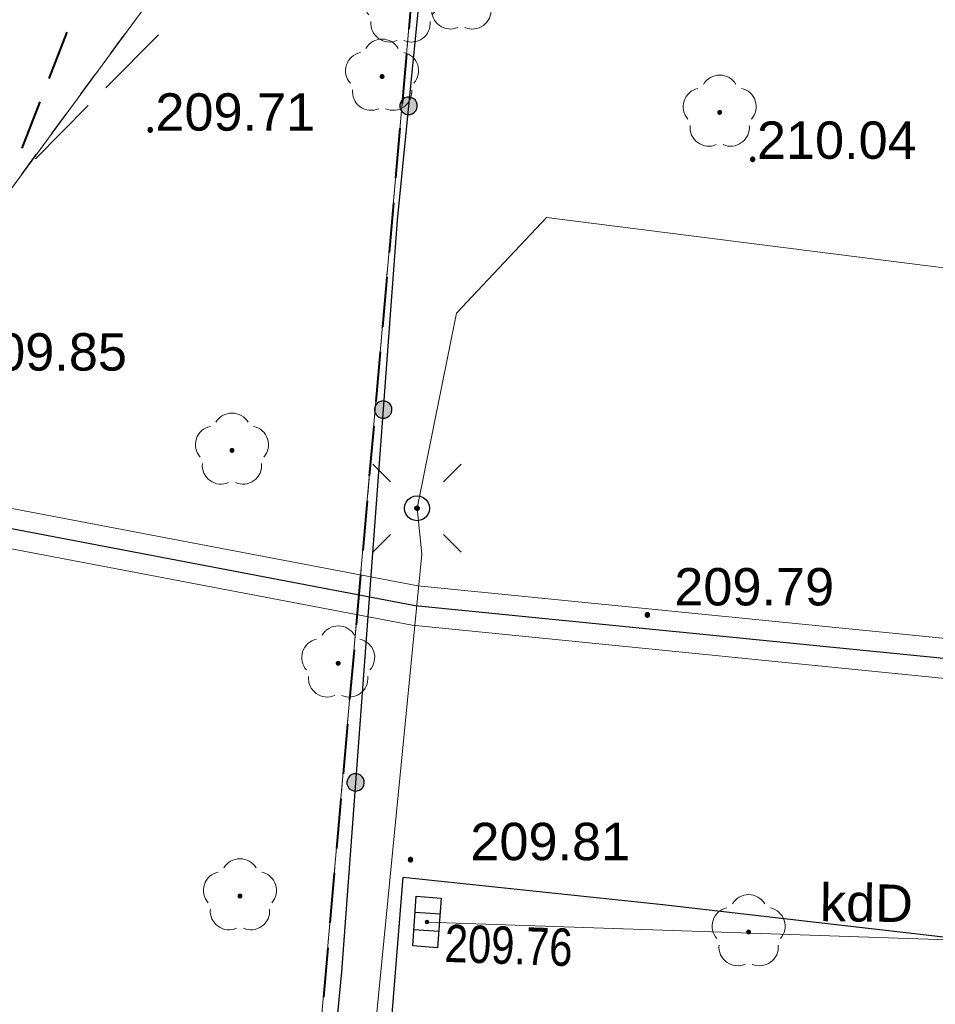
# Model space of a CAD drawing. Header units: metres. Extents: x 7419414 to 7419803, y 5549484 to 5549731.
# Tile 15 of 102: x 7419454 to 7419473, y 5549596 to 5549615. Entities that reach past the tile are written whole.
import ezdxf

# ---------------------------------------------------------------- set-up
doc = ezdxf.new("R2010")
doc.units = ezdxf.units.M
doc.header["$MEASUREMENT"] = 0
doc.layers.get('0').update_dxf_attribs({"color": 250})
for name, color, linetype, lineweight in [('EGDE', 7, 'Continuous', 13), ('EGUG', 96, 'Continuous', 13), ('KTKR01', 18, 'Continuous', 30), ('LINIE ROZGRANICZAJĄCE MPZP', 212, 'Continuous', 0), ('OBOP02_01', 96, 'Continuous', 13), ('OTKJ', 7, 'Continuous', 13), ('OTOO', 7, 'Continuous', 30), ('OTRS_O', 7, 'Continuous', 13), ('RTPW02', 250, 'Continuous', 0), ('SUEP', 1, 'Continuous', 13), ('SUKP', 36, 'Continuous', 13), ('SUKP_O', 36, 'Continuous', 13), ('SULO', 7, 'Continuous', 30), ('SUWP', 5, 'Continuous', 13)]:
    doc.layers.add(name, color=color, linetype=linetype, lineweight=lineweight)
doc.styles.add('Arial', font='arial.ttf')

# ---------------------------------------------------------------- blocks, each defined once
blk = doc.blocks.new('OBOP02_01_1')
at = {"layer": 'OBOP02_01', "linetype": 'Continuous', "lineweight": 13}
h = blk.add_hatch(color=96, dxfattribs=at)
edge = h.paths.add_edge_path()
edge.add_arc((0, 0), 0.005, 0, 360)
at = {"layer": 'OBOP02_01', "color": 96, "linetype": 'Continuous', "lineweight": 13}
for centre, start, end in [((0, 0.0375), 30.1471, 149.8529), ((-0.0357, 0.0116), 102.1471, 221.8529), ((0.0357, 0.0116), 318.1471, 77.8529), ((-0.022, -0.0303), 174.1472, 293.8529), ((0.022, -0.0303), 246.1471, 5.8529)]:
    blk.add_arc(centre, 0.0375, start, end, dxfattribs=at)
blk = doc.blocks.new('RTPW02_1')
at = {"layer": 'RTPW02', "linetype": 'Continuous', "lineweight": 13}
h = blk.add_hatch(color=250, dxfattribs=at)
edge = h.paths.add_edge_path()
edge.add_arc((0, 0), 0.0045, 0, 360)

msp = doc.modelspace()

# ---------------------------------------------------------------- hatches: boundary and pattern name
at = {"linetype": 'Continuous'}
for points in [[(7419461.924, 5549613.538), (7419461.88, 5549613.548), (7419461.839, 5549613.57), (7419461.806, 5549613.601), (7419461.782, 5549613.64), (7419461.769, 5549613.684), (7419461.767, 5549613.729), (7419461.778, 5549613.774), (7419461.799, 5549613.814), (7419461.831, 5549613.847), (7419461.869, 5549613.871), (7419461.913, 5549613.885), (7419461.959, 5549613.886), (7419462.003, 5549613.876), (7419462.044, 5549613.854), (7419462.077, 5549613.823), (7419462.101, 5549613.784), (7419462.114, 5549613.74), (7419462.116, 5549613.695), (7419462.105, 5549613.65), (7419462.084, 5549613.61), (7419462.052, 5549613.577), (7419462.014, 5549613.553), (7419461.97, 5549613.539)], [(7419461.924, 5549613.538), (7419461.88, 5549613.548), (7419461.839, 5549613.57), (7419461.806, 5549613.601), (7419461.782, 5549613.64), (7419461.769, 5549613.684), (7419461.767, 5549613.729), (7419461.778, 5549613.774), (7419461.799, 5549613.814), (7419461.831, 5549613.847), (7419461.869, 5549613.871), (7419461.913, 5549613.885), (7419461.959, 5549613.886), (7419462.003, 5549613.876), (7419462.044, 5549613.854), (7419462.077, 5549613.823), (7419462.101, 5549613.784), (7419462.114, 5549613.74), (7419462.116, 5549613.695), (7419462.105, 5549613.65), (7419462.084, 5549613.61), (7419462.052, 5549613.577), (7419462.014, 5549613.553), (7419461.97, 5549613.539)], [(7419456.76, 5549613.185), (7419456.748, 5549613.187), (7419456.738, 5549613.191), (7419456.728, 5549613.198), (7419456.721, 5549613.208), (7419456.717, 5549613.218), (7419456.715, 5549613.23), (7419456.717, 5549613.242), (7419456.721, 5549613.253), (7419456.728, 5549613.262), (7419456.738, 5549613.269), (7419456.748, 5549613.273), (7419456.76, 5549613.275), (7419456.772, 5549613.273), (7419456.783, 5549613.269), (7419456.792, 5549613.262), (7419456.799, 5549613.253), (7419456.803, 5549613.242), (7419456.805, 5549613.23), (7419456.803, 5549613.218), (7419456.799, 5549613.208), (7419456.792, 5549613.198), (7419456.783, 5549613.191), (7419456.772, 5549613.187)], [(7419468.84, 5549612.595), (7419468.828, 5549612.597), (7419468.818, 5549612.601), (7419468.808, 5549612.608), (7419468.801, 5549612.617), (7419468.797, 5549612.628), (7419468.795, 5549612.64), (7419468.797, 5549612.652), (7419468.801, 5549612.662), (7419468.808, 5549612.672), (7419468.818, 5549612.679), (7419468.828, 5549612.683), (7419468.84, 5549612.685), (7419468.852, 5549612.683), (7419468.863, 5549612.679), (7419468.872, 5549612.672), (7419468.879, 5549612.662), (7419468.883, 5549612.652), (7419468.885, 5549612.64), (7419468.883, 5549612.628), (7419468.879, 5549612.617), (7419468.872, 5549612.608), (7419468.863, 5549612.601), (7419468.852, 5549612.597)], [(7419461.419, 5549607.445), (7419461.375, 5549607.454), (7419461.334, 5549607.475), (7419461.3, 5549607.505), (7419461.275, 5549607.543), (7419461.26, 5549607.587), (7419461.258, 5549607.632), (7419461.267, 5549607.677), (7419461.288, 5549607.718), (7419461.318, 5549607.752), (7419461.356, 5549607.777), (7419461.4, 5549607.791), (7419461.445, 5549607.794), (7419461.49, 5549607.784), (7419461.531, 5549607.764), (7419461.565, 5549607.733), (7419461.59, 5549607.695), (7419461.604, 5549607.652), (7419461.607, 5549607.606), (7419461.597, 5549607.562), (7419461.577, 5549607.521), (7419461.547, 5549607.487), (7419461.508, 5549607.462), (7419461.465, 5549607.447)], [(7419461.419, 5549607.445), (7419461.375, 5549607.454), (7419461.334, 5549607.475), (7419461.3, 5549607.505), (7419461.275, 5549607.543), (7419461.26, 5549607.587), (7419461.258, 5549607.632), (7419461.267, 5549607.677), (7419461.288, 5549607.718), (7419461.318, 5549607.752), (7419461.356, 5549607.777), (7419461.4, 5549607.791), (7419461.445, 5549607.794), (7419461.49, 5549607.784), (7419461.531, 5549607.764), (7419461.565, 5549607.733), (7419461.59, 5549607.695), (7419461.604, 5549607.652), (7419461.607, 5549607.606), (7419461.597, 5549607.562), (7419461.577, 5549607.521), (7419461.547, 5549607.487), (7419461.508, 5549607.462), (7419461.465, 5549607.447)], [(7419462.112, 5549605.595), (7419462.1, 5549605.596), (7419462.09, 5549605.6), (7419462.08, 5549605.606), (7419462.073, 5549605.614), (7419462.068, 5549605.624), (7419462.065, 5549605.634), (7419462.065, 5549605.646), (7419462.069, 5549605.658), (7419462.075, 5549605.669), (7419462.086, 5549605.678), (7419462.097, 5549605.683), (7419462.109, 5549605.685), (7419462.122, 5549605.683), (7419462.131, 5549605.68), (7419462.14, 5549605.673), (7419462.148, 5549605.664), (7419462.153, 5549605.653), (7419462.155, 5549605.641), (7419462.154, 5549605.632), (7419462.151, 5549605.621), (7419462.143, 5549605.61), (7419462.135, 5549605.602), (7419462.124, 5549605.597)], [(7419466.73, 5549603.455), (7419466.718, 5549603.457), (7419466.707, 5549603.461), (7419466.698, 5549603.468), (7419466.691, 5549603.477), (7419466.687, 5549603.488), (7419466.685, 5549603.5), (7419466.687, 5549603.512), (7419466.691, 5549603.522), (7419466.698, 5549603.532), (7419466.707, 5549603.539), (7419466.718, 5549603.543), (7419466.73, 5549603.545), (7419466.742, 5549603.543), (7419466.753, 5549603.539), (7419466.762, 5549603.532), (7419466.769, 5549603.522), (7419466.773, 5549603.512), (7419466.775, 5549603.5), (7419466.773, 5549603.488), (7419466.769, 5549603.477), (7419466.762, 5549603.468), (7419466.753, 5549603.461), (7419466.742, 5549603.457)], [(7419460.865, 5549599.965), (7419460.82, 5549599.975), (7419460.779, 5549599.995), (7419460.745, 5549600.026), (7419460.72, 5549600.064), (7419460.706, 5549600.107), (7419460.703, 5549600.153), (7419460.713, 5549600.197), (7419460.733, 5549600.238), (7419460.763, 5549600.272), (7419460.802, 5549600.297), (7419460.845, 5549600.312), (7419460.891, 5549600.314), (7419460.935, 5549600.305), (7419460.976, 5549600.284), (7419461.01, 5549600.254), (7419461.035, 5549600.216), (7419461.05, 5549600.172), (7419461.052, 5549600.127), (7419461.043, 5549600.082), (7419461.022, 5549600.041), (7419460.992, 5549600.007), (7419460.954, 5549599.982), (7419460.91, 5549599.968)], [(7419460.865, 5549599.965), (7419460.82, 5549599.975), (7419460.779, 5549599.995), (7419460.745, 5549600.026), (7419460.72, 5549600.064), (7419460.706, 5549600.107), (7419460.703, 5549600.153), (7419460.713, 5549600.197), (7419460.733, 5549600.238), (7419460.763, 5549600.272), (7419460.802, 5549600.297), (7419460.845, 5549600.312), (7419460.891, 5549600.314), (7419460.935, 5549600.305), (7419460.976, 5549600.284), (7419461.01, 5549600.254), (7419461.035, 5549600.216), (7419461.05, 5549600.172), (7419461.052, 5549600.127), (7419461.043, 5549600.082), (7419461.022, 5549600.041), (7419460.992, 5549600.007), (7419460.954, 5549599.982), (7419460.91, 5549599.968)], [(7419461.98, 5549598.545), (7419461.968, 5549598.547), (7419461.957, 5549598.551), (7419461.948, 5549598.558), (7419461.941, 5549598.567), (7419461.937, 5549598.578), (7419461.935, 5549598.59), (7419461.937, 5549598.602), (7419461.941, 5549598.612), (7419461.948, 5549598.622), (7419461.957, 5549598.629), (7419461.968, 5549598.633), (7419461.98, 5549598.635), (7419461.992, 5549598.633), (7419462.003, 5549598.629), (7419462.012, 5549598.622), (7419462.019, 5549598.612), (7419462.023, 5549598.602), (7419462.025, 5549598.59), (7419462.023, 5549598.578), (7419462.019, 5549598.567), (7419462.012, 5549598.558), (7419462.003, 5549598.551), (7419461.992, 5549598.547)]]:
    msp.add_hatch(color=0, dxfattribs=at).paths.add_polyline_path(points)

# ---------------------------------------------------------------- linework, layer by layer
at = {"color": 0, "linetype": 'Continuous'}
for p, q in [((7419461.226, 5549606.524), (7419461.58, 5549606.17)), ((7419462.994, 5549606.524), (7419462.64, 5549606.17)), ((7419461.226, 5549604.756), (7419461.58, 5549605.11)), ((7419462.994, 5549604.756), (7419462.64, 5549605.11)), ((7419462.572, 5549597.497), (7419462.073, 5549597.532)), ((7419462.547, 5549597.148), (7419462.048, 5549597.183))]:
    msp.add_line(p, q, dxfattribs=at)
at = {"color": 0, "linetype": 'Continuous', "flags": 128}
for points in [[(7419461.959, 5549613.886), (7419461.913, 5549613.885), (7419461.869, 5549613.871), (7419461.831, 5549613.847), (7419461.799, 5549613.814), (7419461.778, 5549613.774), (7419461.767, 5549613.729), (7419461.769, 5549613.684), (7419461.782, 5549613.64), (7419461.806, 5549613.601), (7419461.839, 5549613.57), (7419461.88, 5549613.548), (7419461.924, 5549613.538), (7419461.97, 5549613.539), (7419462.014, 5549613.553), (7419462.052, 5549613.577), (7419462.084, 5549613.61), (7419462.105, 5549613.65), (7419462.116, 5549613.695), (7419462.114, 5549613.74), (7419462.101, 5549613.784), (7419462.077, 5549613.823), (7419462.044, 5549613.854), (7419462.003, 5549613.876), (7419461.959, 5549613.886)], [(7419461.959, 5549613.886), (7419461.913, 5549613.885), (7419461.869, 5549613.871), (7419461.831, 5549613.847), (7419461.799, 5549613.814), (7419461.778, 5549613.774), (7419461.767, 5549613.729), (7419461.769, 5549613.684), (7419461.782, 5549613.64), (7419461.806, 5549613.601), (7419461.839, 5549613.57), (7419461.88, 5549613.548), (7419461.924, 5549613.538), (7419461.97, 5549613.539), (7419462.014, 5549613.553), (7419462.052, 5549613.577), (7419462.084, 5549613.61), (7419462.105, 5549613.65), (7419462.116, 5549613.695), (7419462.114, 5549613.74), (7419462.101, 5549613.784), (7419462.077, 5549613.823), (7419462.044, 5549613.854), (7419462.003, 5549613.876), (7419461.959, 5549613.886)], [(7419456.715, 5549613.23), (7419456.717, 5549613.218), (7419456.721, 5549613.208), (7419456.728, 5549613.198), (7419456.738, 5549613.191), (7419456.748, 5549613.187), (7419456.76, 5549613.185), (7419456.772, 5549613.187), (7419456.783, 5549613.191), (7419456.792, 5549613.198), (7419456.799, 5549613.208), (7419456.803, 5549613.218), (7419456.805, 5549613.23), (7419456.803, 5549613.242), (7419456.799, 5549613.253), (7419456.792, 5549613.262), (7419456.783, 5549613.269), (7419456.772, 5549613.273), (7419456.76, 5549613.275), (7419456.748, 5549613.273), (7419456.738, 5549613.269), (7419456.728, 5549613.262), (7419456.721, 5549613.253), (7419456.717, 5549613.242), (7419456.715, 5549613.23)], [(7419468.795, 5549612.64), (7419468.797, 5549612.628), (7419468.801, 5549612.617), (7419468.808, 5549612.608), (7419468.818, 5549612.601), (7419468.828, 5549612.597), (7419468.84, 5549612.595), (7419468.852, 5549612.597), (7419468.863, 5549612.601), (7419468.872, 5549612.608), (7419468.879, 5549612.617), (7419468.883, 5549612.628), (7419468.885, 5549612.64), (7419468.883, 5549612.652), (7419468.879, 5549612.662), (7419468.872, 5549612.672), (7419468.863, 5549612.679), (7419468.852, 5549612.683), (7419468.84, 5549612.685), (7419468.828, 5549612.683), (7419468.818, 5549612.679), (7419468.808, 5549612.672), (7419468.801, 5549612.662), (7419468.797, 5549612.652), (7419468.795, 5549612.64)], [(7419461.445, 5549607.794), (7419461.4, 5549607.791), (7419461.356, 5549607.777), (7419461.318, 5549607.752), (7419461.288, 5549607.718), (7419461.267, 5549607.677), (7419461.258, 5549607.632), (7419461.26, 5549607.587), (7419461.275, 5549607.543), (7419461.3, 5549607.505), (7419461.334, 5549607.475), (7419461.375, 5549607.454), (7419461.419, 5549607.445), (7419461.465, 5549607.447), (7419461.508, 5549607.462), (7419461.547, 5549607.487), (7419461.577, 5549607.521), (7419461.597, 5549607.562), (7419461.607, 5549607.606), (7419461.604, 5549607.652), (7419461.59, 5549607.695), (7419461.565, 5549607.733), (7419461.531, 5549607.764), (7419461.49, 5549607.784), (7419461.445, 5549607.794)], [(7419461.445, 5549607.794), (7419461.4, 5549607.791), (7419461.356, 5549607.777), (7419461.318, 5549607.752), (7419461.288, 5549607.718), (7419461.267, 5549607.677), (7419461.258, 5549607.632), (7419461.26, 5549607.587), (7419461.275, 5549607.543), (7419461.3, 5549607.505), (7419461.334, 5549607.475), (7419461.375, 5549607.454), (7419461.419, 5549607.445), (7419461.465, 5549607.447), (7419461.508, 5549607.462), (7419461.547, 5549607.487), (7419461.577, 5549607.521), (7419461.597, 5549607.562), (7419461.607, 5549607.606), (7419461.604, 5549607.652), (7419461.59, 5549607.695), (7419461.565, 5549607.733), (7419461.531, 5549607.764), (7419461.49, 5549607.784), (7419461.445, 5549607.794)], [(7419462.11, 5549605.89), (7419462.175, 5549605.881), (7419462.235, 5549605.857), (7419462.287, 5549605.817), (7419462.327, 5549605.765), (7419462.351, 5549605.705), (7419462.36, 5549605.64), (7419462.351, 5549605.575), (7419462.327, 5549605.515), (7419462.287, 5549605.463), (7419462.235, 5549605.423), (7419462.175, 5549605.399), (7419462.11, 5549605.39), (7419462.045, 5549605.399), (7419461.985, 5549605.423), (7419461.933, 5549605.463), (7419461.893, 5549605.515), (7419461.869, 5549605.575), (7419461.86, 5549605.64), (7419461.869, 5549605.705), (7419461.893, 5549605.765), (7419461.933, 5549605.817), (7419461.985, 5549605.857), (7419462.045, 5549605.881), (7419462.11, 5549605.89)], [(7419462.109, 5549605.685), (7419462.122, 5549605.683), (7419462.131, 5549605.68), (7419462.14, 5549605.673), (7419462.148, 5549605.664), (7419462.153, 5549605.653), (7419462.155, 5549605.641), (7419462.154, 5549605.632), (7419462.151, 5549605.621), (7419462.143, 5549605.61), (7419462.135, 5549605.602), (7419462.124, 5549605.597), (7419462.112, 5549605.595), (7419462.1, 5549605.596), (7419462.09, 5549605.6), (7419462.08, 5549605.606), (7419462.073, 5549605.614), (7419462.068, 5549605.624), (7419462.065, 5549605.634), (7419462.065, 5549605.646), (7419462.069, 5549605.658), (7419462.075, 5549605.669), (7419462.086, 5549605.678), (7419462.097, 5549605.683), (7419462.109, 5549605.685)], [(7419466.685, 5549603.5), (7419466.687, 5549603.488), (7419466.691, 5549603.477), (7419466.698, 5549603.468), (7419466.707, 5549603.461), (7419466.718, 5549603.457), (7419466.73, 5549603.455), (7419466.742, 5549603.457), (7419466.753, 5549603.461), (7419466.762, 5549603.468), (7419466.769, 5549603.477), (7419466.773, 5549603.488), (7419466.775, 5549603.5), (7419466.773, 5549603.512), (7419466.769, 5549603.522), (7419466.762, 5549603.532), (7419466.753, 5549603.539), (7419466.742, 5549603.543), (7419466.73, 5549603.545), (7419466.718, 5549603.543), (7419466.707, 5549603.539), (7419466.698, 5549603.532), (7419466.691, 5549603.522), (7419466.687, 5549603.512), (7419466.685, 5549603.5)], [(7419460.891, 5549600.314), (7419460.845, 5549600.312), (7419460.802, 5549600.297), (7419460.763, 5549600.272), (7419460.733, 5549600.238), (7419460.713, 5549600.197), (7419460.703, 5549600.153), (7419460.706, 5549600.107), (7419460.72, 5549600.064), (7419460.745, 5549600.026), (7419460.779, 5549599.995), (7419460.82, 5549599.975), (7419460.865, 5549599.965), (7419460.91, 5549599.968), (7419460.954, 5549599.982), (7419460.992, 5549600.007), (7419461.022, 5549600.041), (7419461.043, 5549600.082), (7419461.052, 5549600.127), (7419461.05, 5549600.172), (7419461.035, 5549600.216), (7419461.01, 5549600.254), (7419460.976, 5549600.284), (7419460.935, 5549600.305), (7419460.891, 5549600.314)], [(7419460.891, 5549600.314), (7419460.845, 5549600.312), (7419460.802, 5549600.297), (7419460.763, 5549600.272), (7419460.733, 5549600.238), (7419460.713, 5549600.197), (7419460.703, 5549600.153), (7419460.706, 5549600.107), (7419460.72, 5549600.064), (7419460.745, 5549600.026), (7419460.779, 5549599.995), (7419460.82, 5549599.975), (7419460.865, 5549599.965), (7419460.91, 5549599.968), (7419460.954, 5549599.982), (7419460.992, 5549600.007), (7419461.022, 5549600.041), (7419461.043, 5549600.082), (7419461.052, 5549600.127), (7419461.05, 5549600.172), (7419461.035, 5549600.216), (7419461.01, 5549600.254), (7419460.976, 5549600.284), (7419460.935, 5549600.305), (7419460.891, 5549600.314)], [(7419461.935, 5549598.59), (7419461.937, 5549598.578), (7419461.941, 5549598.567), (7419461.948, 5549598.558), (7419461.957, 5549598.551), (7419461.968, 5549598.547), (7419461.98, 5549598.545), (7419461.992, 5549598.547), (7419462.003, 5549598.551), (7419462.012, 5549598.558), (7419462.019, 5549598.567), (7419462.023, 5549598.578), (7419462.025, 5549598.59), (7419462.023, 5549598.602), (7419462.019, 5549598.612), (7419462.012, 5549598.622), (7419462.003, 5549598.629), (7419461.992, 5549598.633), (7419461.98, 5549598.635), (7419461.968, 5549598.633), (7419461.957, 5549598.629), (7419461.948, 5549598.622), (7419461.941, 5549598.612), (7419461.937, 5549598.602), (7419461.935, 5549598.59)], [(7419462.594, 5549597.821), (7419462.524, 5549596.824), (7419462.026, 5549596.859), (7419462.096, 5549597.856), (7419462.594, 5549597.821)]]:
    msp.add_lwpolyline(points, close=True, dxfattribs=at)
at = {"layer": 'EGDE', "color": 250, "linetype": 'Continuous', "lineweight": 0, "flags": 128}
for points in [[(7419478.25, 5549627.12), (7419462.12, 5549617.26), (7419459.99, 5549593.07), (7419454.49, 5549530.64), (7419458.91, 5549530.45), (7419461.94, 5549530.29), (7419478.25, 5549627.12)], [(7419462.38, 5549626.43), (7419458.98, 5549625.04), (7419454.77, 5549622.45), (7419452.51, 5549620.06), (7419451.3, 5549617.85), (7419450.45, 5549614.49), (7419449.43, 5549604.09), (7419452.54, 5549610.11), (7419457.3, 5549616.58), (7419462.22, 5549620.86), (7419462.38, 5549626.43)]]:
    msp.add_lwpolyline(points, close=True, dxfattribs=at)
msp.add_lwpolyline([(7419447.714, 5549501.025), (7419450.09, 5549531.19), (7419459.99, 5549593.07), (7419462.12, 5549617.26), (7419462.22, 5549620.86), (7419457.3, 5549616.58), (7419452.54, 5549610.11), (7419449.43, 5549604.09), (7419439.375, 5549501.456)], dxfattribs=at)
at = {"layer": 'EGUG', "color": 96, "linetype": 'Continuous', "lineweight": 13}
for p, q in [((7419461.954, 5549615.375), (7419461.91, 5549614.877)), ((7419461.91, 5549614.877), (7419461.954, 5549615.375)), ((7419455.957, 5549614.755), (7419456.253, 5549615.157)), ((7419456.253, 5549615.157), (7419455.957, 5549614.755)), ((7419455.364, 5549613.949), (7419455.661, 5549614.352)), ((7419455.661, 5549614.352), (7419455.364, 5549613.949)), ((7419461.866, 5549614.379), (7419461.822, 5549613.881)), ((7419461.822, 5549613.881), (7419461.866, 5549614.379)), ((7419454.772, 5549613.144), (7419455.068, 5549613.546)), ((7419455.068, 5549613.546), (7419454.772, 5549613.144)), ((7419461.779, 5549613.383), (7419461.735, 5549612.885)), ((7419461.735, 5549612.885), (7419461.779, 5549613.383)), ((7419454.179, 5549612.338), (7419454.476, 5549612.741)), ((7419454.476, 5549612.741), (7419454.179, 5549612.338)), ((7419461.691, 5549612.387), (7419461.647, 5549611.889)), ((7419461.647, 5549611.889), (7419461.691, 5549612.387)), ((7419461.603, 5549611.391), (7419461.559, 5549610.893)), ((7419461.559, 5549610.893), (7419461.603, 5549611.391)), ((7419461.515, 5549610.395), (7419461.472, 5549609.897)), ((7419461.472, 5549609.897), (7419461.515, 5549610.395)), ((7419461.428, 5549609.399), (7419461.384, 5549608.901)), ((7419461.384, 5549608.901), (7419461.428, 5549609.399)), ((7419461.34, 5549608.402), (7419461.296, 5549607.904)), ((7419461.296, 5549607.904), (7419461.34, 5549608.402)), ((7419461.252, 5549607.406), (7419461.208, 5549606.908)), ((7419461.208, 5549606.908), (7419461.252, 5549607.406)), ((7419461.165, 5549606.41), (7419461.121, 5549605.912)), ((7419461.121, 5549605.912), (7419461.165, 5549606.41)), ((7419461.077, 5549605.414), (7419461.033, 5549604.916)), ((7419461.033, 5549604.916), (7419461.077, 5549605.414)), ((7419460.989, 5549604.418), (7419460.945, 5549603.92)), ((7419460.945, 5549603.92), (7419460.989, 5549604.418)), ((7419460.902, 5549603.422), (7419460.858, 5549602.924)), ((7419460.858, 5549602.924), (7419460.902, 5549603.422)), ((7419460.814, 5549602.426), (7419460.77, 5549601.928)), ((7419460.77, 5549601.928), (7419460.814, 5549602.426)), ((7419460.726, 5549601.429), (7419460.682, 5549600.931)), ((7419460.682, 5549600.931), (7419460.726, 5549601.429)), ((7419460.638, 5549600.433), (7419460.595, 5549599.935)), ((7419460.595, 5549599.935), (7419460.638, 5549600.433)), ((7419460.551, 5549599.437), (7419460.507, 5549598.939)), ((7419460.507, 5549598.939), (7419460.551, 5549599.437)), ((7419460.463, 5549598.441), (7419460.419, 5549597.943)), ((7419460.419, 5549597.943), (7419460.463, 5549598.441)), ((7419460.375, 5549597.445), (7419460.331, 5549596.947)), ((7419460.331, 5549596.947), (7419460.375, 5549597.445)), ((7419460.288, 5549596.449), (7419460.244, 5549595.951)), ((7419460.244, 5549595.951), (7419460.288, 5549596.449))]:
    msp.add_line(p, q, dxfattribs=at)
at = {"layer": 'KTKR01', "color": 250, "linetype": 'Continuous', "lineweight": 30, "flags": 128}
msp.add_lwpolyline([(7419511.76, 5549561.07), (7419501.08, 5549562.21), (7419487.52, 5549563.87), (7419475.84, 5549565.34), (7419459.15, 5549567.16), (7419461.02, 5549588.09), (7419461.83, 5549598.24), (7419467.04, 5549597.69), (7419477.13, 5549596.53), (7419479.54, 5549596.77), (7419480.61, 5549597.1), (7419481.38, 5549597.54), (7419482.83, 5549598.78), (7419484.07, 5549600.45), (7419484.63, 5549601.73), (7419484.8, 5549602.82), (7419485.63, 5549609.34), (7419486.93, 5549619.84), (7419488.11, 5549628.87)], dxfattribs=at)
at = {"layer": 'LINIE ROZGRANICZAJĄCE MPZP', "color": 212, "linetype": 'Continuous', "lineweight": 40}
for p, q in [((7419462.031, 5549616.25), (7419461.943, 5549615.253)), ((7419454.731, 5549614.259), (7419455.092, 5549615.192)), ((7419461.899, 5549614.755), (7419461.812, 5549613.759)), ((7419454.189, 5549612.861), (7419454.55, 5549613.793)), ((7419461.768, 5549613.261), (7419461.68, 5549612.265)), ((7419461.636, 5549611.767), (7419461.549, 5549610.771)), ((7419461.505, 5549610.273), (7419461.417, 5549609.277)), ((7419461.373, 5549608.779), (7419461.285, 5549607.782)), ((7419461.242, 5549607.284), (7419461.154, 5549606.288)), ((7419461.11, 5549605.79), (7419461.022, 5549604.794)), ((7419460.978, 5549604.296), (7419460.891, 5549603.3)), ((7419460.847, 5549602.802), (7419460.759, 5549601.805)), ((7419460.715, 5549601.307), (7419460.628, 5549600.311)), ((7419460.584, 5549599.813), (7419460.496, 5549598.817)), ((7419460.452, 5549598.319), (7419460.364, 5549597.323)), ((7419460.321, 5549596.825), (7419460.233, 5549595.829))]:
    msp.add_line(p, q, dxfattribs=at)
at = {"layer": 'OTKJ', "color": 250, "linetype": 'Continuous', "lineweight": 13}
for p, q in [((7419456.924, 5549615.137), (7419455.867, 5549614.072)), ((7419455.515, 5549613.717), (7419454.459, 5549612.652))]:
    msp.add_line(p, q, dxfattribs=at)
at = {"layer": 'OTOO', "color": 250, "linetype": 'Continuous', "lineweight": 30, "flags": 128}
msp.add_lwpolyline([(7419497.36, 5549629.11), (7419488.12, 5549629.46), (7419486.96, 5549629.51), (7419485.89, 5549630.52), (7419483.62, 5549630.4), (7419469.934, 5549621.926), (7419462.302, 5549617.178), (7419462.169, 5549616.005), (7419461.714, 5549611.419), (7419460.596, 5549596.34), (7419458.286, 5549572.297), (7419457.053, 5549558.598), (7419454.642, 5549530.858), (7419469.69, 5549529.92)], dxfattribs=at)
at = {"layer": 'SUEP', "color": 1, "linetype": 'Continuous', "lineweight": 13, "flags": 128}
msp.add_lwpolyline([(7419486.74, 5549619.28), (7419485.38, 5549608.85), (7419464.71, 5549611.47), (7419462.9, 5549609.55), (7419462.11, 5549605.64), (7419462.21, 5549604.72), (7419457.94, 5549561.27), (7419455.92, 5549532.51), (7419456.83, 5549531.51), (7419477.48, 5549530.34), (7419477.78, 5549530.42), (7419510.12, 5549529.23), (7419514.73, 5549530.14)], dxfattribs=at)
at = {"layer": 'SUKP', "color": 36, "linetype": 'Continuous', "lineweight": 13}
msp.add_line((7419492.65, 5549596.3), (7419462.31, 5549597.34), dxfattribs=at)
at = {"layer": 'SULO', "color": 250, "linetype": 'Continuous', "lineweight": 30, "flags": 128}
msp.add_lwpolyline([(7419431.258, 5549608.111), (7419440.37, 5549607.35), (7419450.47, 5549605.9), (7419462.07, 5549603.69), (7419474.48, 5549602.45), (7419519.42, 5549597.21), (7419544.93, 5549594.06), (7419580.78, 5549589.9), (7419596.52, 5549588), (7419614.53, 5549586.086)], dxfattribs=at)
at = {"layer": 'SUWP', "color": 5, "linetype": 'Continuous', "lineweight": 13, "flags": 128}
for points in [[(7419614.576, 5549586.484), (7419596.565, 5549588.397), (7419580.827, 5549590.297), (7419544.978, 5549594.457), (7419519.468, 5549597.607), (7419474.523, 5549602.848), (7419462.127, 5549604.086), (7419450.545, 5549606.293)], [(7419614.483, 5549585.689), (7419596.475, 5549587.603), (7419580.733, 5549589.503), (7419544.882, 5549593.663), (7419519.372, 5549596.813), (7419474.437, 5549602.052), (7419462.013, 5549603.294), (7419450.395, 5549605.507)]]:
    msp.add_lwpolyline(points, dxfattribs=at)

# ---------------------------------------------------------------- block references
at = {"layer": 'OBOP02_01', "color": 96, "linetype": 'Continuous', "lineweight": 13, "xscale": 10, "yscale": 10, "zscale": 10}
for p in [(7419463, 5549615.93), (7419461.78, 5549615.67), (7419461.41, 5549614.3), (7419468.18, 5549613.58), (7419458.4, 5549606.8), (7419460.53, 5549602.53), (7419458.56, 5549597.86), (7419468.76, 5549597.14)]:
    msp.add_blockref('OBOP02_01_1', p, dxfattribs=at)
at = {"layer": 'RTPW02', "color": 250, "linetype": 'Continuous', "lineweight": 13, "xscale": 10, "yscale": 10, "zscale": 10}
msp.add_blockref('RTPW02_1', (7419462.31, 5549597.34), dxfattribs=at)

# ---------------------------------------------------------------- texts
at = {"layer": 'OTRS_O', "color": 250, "linetype": 'Continuous', "lineweight": 0, "style": 'Arial'}
for s, p in [('209.71', (7419456.864, 5549613.214)), ('210.04', (7419468.926, 5549612.649)), ('209.85', (7419453.089, 5549608.401)), ('209.79', (7419467.27, 5549603.69)), ('209.81', (7419463.18, 5549598.58))]:
    msp.add_text(s, height=0.75, rotation=359.9998, dxfattribs=at).set_placement(p)
at = {"layer": 'RTPW02', "color": 250, "linetype": 'Continuous', "lineweight": 13, "style": 'Arial', "width": 0.8}
msp.add_text('209.76', height=0.75, rotation=358.0368, dxfattribs=at).set_placement((7419462.654, 5549596.541))
at = {"layer": 'SUKP_O', "color": 36, "linetype": 'Continuous', "lineweight": 0, "style": 'Arial'}
msp.add_text('kdD', height=0.75, rotation=359.341, dxfattribs=at).set_placement((7419470.187, 5549597.358))

doc.saveas('drawing.dxf')
